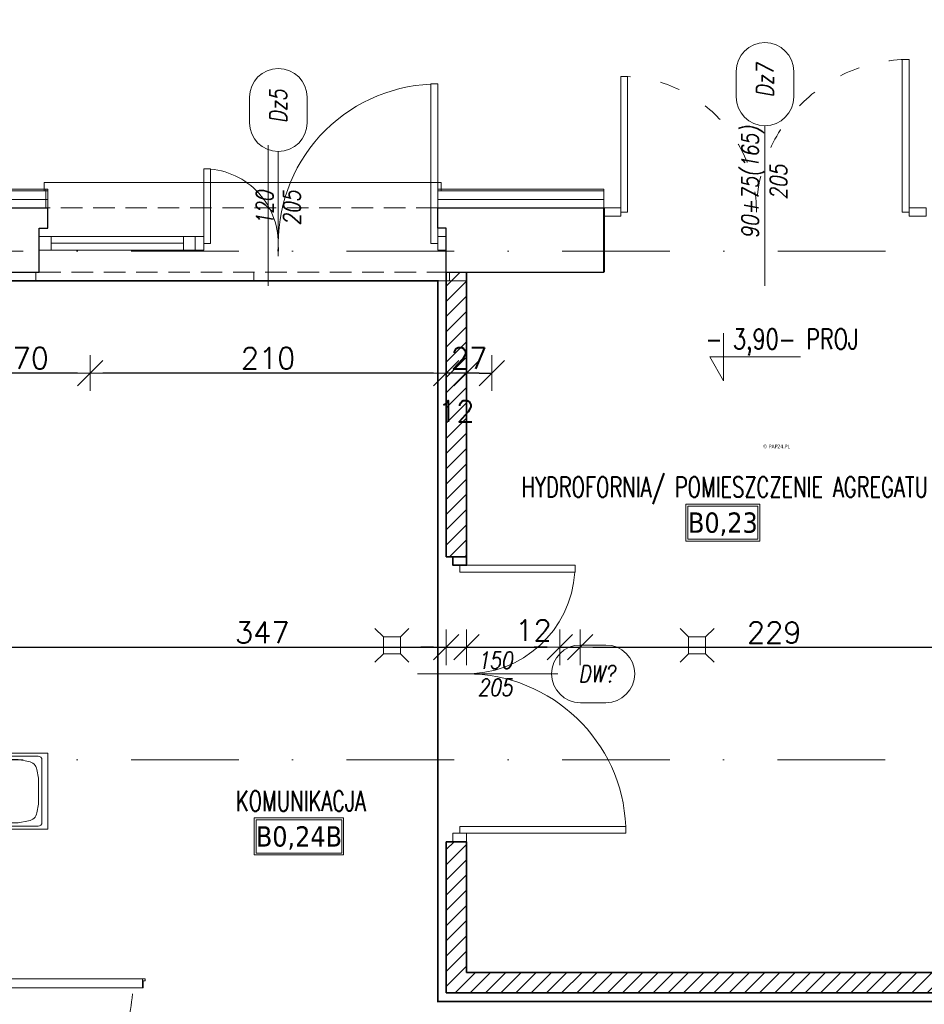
# Model space of a CAD drawing. Header units: millimetres. Extents: x 28291 to 177760, y -399809 to -170937.
# Tile 174 of 256: x 54420 to 54954, y -194783 to -194203. Entities that reach past the tile are written whole.
import ezdxf
from ezdxf.enums import TextEntityAlignment as Align

# ---------------------------------------------------------------- set-up
doc = ezdxf.new("R2010")
doc.units = ezdxf.units.MM
for name, pattern in [('2_3', [1, 0.5, -0.5]), ('ACAD_ISO03W100', [30, 12, -18]), ('CENTER', [0.6, 0.375, -0.075, 0.075, -0.075]), ('DASHDOT', [25.4, 12.7, -6.35, 0, -6.35]), ('HIDDEN', [9.525, 6.35, -3.175]), ('Hidden Line', [391.222223, 282.222223, -109])]:
    doc.linetypes.add(name, pattern=pattern)
doc.layers.get('0').update_dxf_attribs({"lineweight": 0})
for name, color, linetype, lineweight in [('!! 0_ Istn-sciany', 3, 'Continuous', 30), ('!! 0_ Istn-widok', 1, 'Continuous', 15), ('!! 0_ Opis', 8, 'Continuous', 13), ('!! 0_Istn-cienka', 4, 'Continuous', 9), ('!! 0_Istn-drzwi', 1, 'Continuous', 13), ('!! 0_Opis_pom', 9, 'Continuous', 13), ('!! 1  WYDZIELENIE PPOŻ', 252, 'Continuous', 0), ('!! 1_PROJ Sciany', 2, 'Continuous', 40), ('!! 2_drzwi opis', 151, 'Continuous', 9), ('!! wymiary osi', 250, 'Continuous', 9), ('0-osie-liniA', 14, 'DASHDOT', 5)]:
    doc.layers.add(name, color=color, linetype=linetype, lineweight=lineweight)
for name, color, linetype, lineweight, true_color in [('!! 0_Istn-armatura', 9, 'Continuous', 9, 0x808080), ('!! 1_drzwi-linia - zrealizowane', 7, 'Continuous', 5, 0x7a7a7a), ('!! 1_PROJ SCIANY ZREAL - HATCH', 9, 'Continuous', 0, 0x808080), ('!! 1_PROJ ŚCIANY  - zrealizowane', 9, 'Continuous', 35, 0x808080), ('!! 1_tynk zewn nowy wykon.', 7, 'Continuous', 13, 0x949494), ('!! 2_OPIS DRZWI ZREAZL', 7, 'Continuous', 5, 0xb5b5b5), ('!! 2_remont ocieplenie wykon', 7, 'Continuous', 13, 0x949494)]:
    doc.layers.add(name, color=color, linetype=linetype, lineweight=lineweight, true_color=true_color)
doc.layers.add('-A-OPISY', color=2, linetype='Continuous')
doc.layers.add('-A-TABELA', color=7, linetype='Continuous')
doc.styles.add('50', font='ROMANS.shx', dxfattribs={"width": 0.8, "height": 10})
doc.styles.add('ARCHETYP', font='romans.shx', dxfattribs={"height": 15})
doc.styles.add('ARIAL', font='tahoma.ttf')
doc.styles.add('SIMPLEX', font='simplex.shx', dxfattribs={"width": 0.77})
doc.styles.add('TXT', font='simplex.shx')
doc.linetypes.add('ZIGZAG', pattern='A,0.00254,-5.08,[131,ltypeshp.shx,S=5.08,R=0,X=-5.08,Y=0],-10.16,[131,ltypeshp.shx,S=5.08,R=180,X=5.08,Y=0],-5.08', length=20.32254)
doc.dimstyles.new('DIM50', dxfattribs={"dimscale": 5, "dimtxt": 2.5, "dimasz": 1.5, "dimexe": 0, "dimexo": 0, "dimgap": 0.5, "dimtad": 1, "dimdec": 4, "dimrnd": 0.5, "dimdsep": 46, "dimtxsty": 'TXT', "dimblk1": 'TICK1', "dimblk2": 'TICK1', "dimsah": 1, "dimcen": 0, "dimse1": 1, "dimse2": 1, "dimclrd": 1, "dimclre": 7, "dimclrt": 9, "dimadec": 0, "dimazin": 0, "dimtfac": 1, "dimtdec": 4, "dimtmove": 2, "dimatfit": 3, "dimldrblk": 'TICK1', "dimfxl": 1, "dimtolj": 1, "dimarcsym": 0})

# ---------------------------------------------------------------- blocks, each defined once
blk = doc.blocks.new('A$C04090CF1')
for p, q in [((0, 60), (60, 60)), ((0, 0), (0, 60)), ((54.5, 55.5), (5.5, 55.5)), ((60, 60), (60, 0)), ((2.5, 8.5), (2.5, 52.5)), ((13.04, 51.51), (19.82, 52.74)), ((46.96, 51.51), (40.18, 52.74)), ((57.5, 8.5), (57.5, 52.5)), ((5.22, 36.82), (6.58, 44.95)), ((54.78, 36.82), (53.42, 44.95)), ((6.58, 16.05), (5.22, 24.18)), ((53.42, 16.05), (54.78, 24.18)), ((19.82, 8.26), (13.04, 9.49)), ((40.18, 8.26), (46.96, 9.49)), ((60, 0), (0, 0)), ((54.5, 5.5), (5.5, 5.5))]:
    blk.add_line(p, q)
for points in [[(19.82, 52.74), (40.18, 52.74)], [(19.82, 8.26), (40.18, 8.26)]]:
    blk.add_lwpolyline(points)
for centre, radius in [((30, 15.5), 2.5), ((26, 2.48), 1.5), ((34, 2.48), 1.5)]:
    blk.add_circle(centre, radius)
for centre, radius, start, end in [((5.5, 52.5), 3, 90, 180), ((54.5, 52.5), 3, 0, 90), ((14.47, 43.64), 8, 100.30485, 170.53768), ((45.53, 43.64), 8, 9.46232, 79.69515), ((188.36, 30.5), 183.25, 178.0251, 181.9749), ((-128.36, 30.5), 183.25, 358.0251, 1.9749), ((14.47, 17.36), 8, 189.46232, 259.69515), ((45.53, 17.36), 8, 280.30485, 350.53768), ((5.5, 8.5), 3, 180, 270), ((54.5, 8.5), 3, 270, 0)]:
    blk.add_arc(centre, radius, start, end)
blk = doc.blocks.new('A$C1F8E0840')
at = {"linetype": 'Continuous', "xscale": 0.75, "yscale": 0.75, "zscale": 0.75}
blk.add_blockref('A$C04090CF1', (-22.5, 0), dxfattribs=at)
blk = doc.blocks.new('A$C19D82A3D')
for points in [[(-5, 10), (-10, 15)], [(5, 10), (10, 15)], [(-5, 0), (-10, -5)], [(5, 0), (10, -5)]]:
    blk.add_lwpolyline(points)
blk.add_lwpolyline([(-5, 10), (5, 10), (5, 0), (-5, 0)], close=True)
blk = doc.blocks.new('BLOK OSI')
at = {"layer": '0-osie-liniA', "ltscale": 5}
for points in [[(48639.33021, -194402.0883), (55424.2848, -194402.0883)], [(48639.25763, -194702.0883), (55442.2848, -194702.0883)]]:
    blk.add_lwpolyline(points, dxfattribs=at)
blk = doc.blocks.new('TICK1')
at = {"color": 2}
blk.add_line((-1, -1), (1, 1), dxfattribs=at)
at = {"color": 0}
for p, q in [((0, -1.4), (0, 1.4)), ((0, 0), (-1, 0))]:
    blk.add_line(p, q, dxfattribs=at)
blk = doc.blocks.new('*D2226')
at = {"layer": '!! wymiary osi', "color": 1, "lineweight": -2, "transparency": 16777216}
blk.add_line((53201.21, -193749.32), (55021.21, -193749.32), dxfattribs=at)
at = {"layer": 'DEFPOINTS', "color": 0, "transparency": 16777216}
for p in [(55028.71, -193749.32), (53193.71, -193904.59), (55028.71, -194277.59)]:
    blk.add_point(p, dxfattribs=at)
at = {"layer": '!! wymiary osi', "color": 1, "lineweight": -2, "transparency": 16777216, "xscale": 7.5, "yscale": 7.5, "zscale": 7.5, "rotation": 180}
blk.add_blockref('TICK1', (53193.71, -193749.32), dxfattribs=at)
at = {"layer": '!! wymiary osi', "color": 1, "lineweight": -2, "transparency": 16777216, "xscale": 7.5, "yscale": 7.5, "zscale": 7.5}
blk.add_blockref('TICK1', (55028.71, -193749.32), dxfattribs=at)
at = {"layer": '!! wymiary osi', "color": 9, "transparency": 16777216, "insert": (54111.21, -193740.57), "char_height": 12.5, "attachment_point": 5, "style": 'TXT'}
blk.add_mtext('\\A1;1835', dxfattribs=at)
blk = doc.blocks.new('*D2255')
at = {"layer": '!! wymiary osi', "color": 1, "lineweight": -2, "transparency": 16777216}
blk.add_line((54399.21, -193779.13), (54972.21, -193779.13), dxfattribs=at)
at = {"layer": 'DEFPOINTS', "color": 0, "transparency": 16777216}
for p in [(54979.71, -193779.13), (54391.71, -194326.59), (54979.71, -194326.59)]:
    blk.add_point(p, dxfattribs=at)
at = {"layer": '!! wymiary osi', "color": 1, "lineweight": -2, "transparency": 16777216, "xscale": 7.5, "yscale": 7.5, "zscale": 7.5, "rotation": 180}
blk.add_blockref('TICK1', (54391.71, -193779.13), dxfattribs=at)
at = {"layer": '!! wymiary osi', "color": 1, "lineweight": -2, "transparency": 16777216, "xscale": 7.5, "yscale": 7.5, "zscale": 7.5}
blk.add_blockref('TICK1', (54979.71, -193779.13), dxfattribs=at)
at = {"layer": '!! wymiary osi', "color": 9, "transparency": 16777216, "insert": (54685.71, -193770.38), "char_height": 12.5, "attachment_point": 5, "style": 'TXT'}
blk.add_mtext('\\A1;588', dxfattribs=at)
blk = doc.blocks.new('*D2410')
at = {"layer": '!! wymiary osi', "color": 1, "lineweight": -2, "transparency": 16777216}
blk.add_line((54691.21, -194411.04), (54679.21, -194411.04), dxfattribs=at)
at = {"layer": 'DEFPOINTS', "color": 0, "transparency": 16777216}
for p in [(54671.71, -194351.59), (54698.71, -194351.59), (54671.71, -194411.04)]:
    blk.add_point(p, dxfattribs=at)
at = {"layer": '!! wymiary osi', "color": 1, "lineweight": -2, "transparency": 16777216, "xscale": 7.5, "yscale": 7.5, "zscale": 7.5, "rotation": 180}
blk.add_blockref('TICK1', (54671.71, -194411.04), dxfattribs=at)
at = {"layer": '!! wymiary osi', "color": 1, "lineweight": -2, "transparency": 16777216, "xscale": 7.5, "yscale": 7.5, "zscale": 7.5}
blk.add_blockref('TICK1', (54698.71, -194411.04), dxfattribs=at)
at = {"layer": '!! wymiary osi', "color": 9, "transparency": 16777216, "insert": (54685.21, -194402.29), "char_height": 12.5, "attachment_point": 5, "style": 'TXT'}
blk.add_mtext('\\A1;27', dxfattribs=at)
blk = doc.blocks.new('*D2411')
at = {"layer": '!! wymiary osi', "color": 1, "lineweight": -2, "transparency": 16777216}
blk.add_line((54664.21, -194411.04), (54469.21, -194411.04), dxfattribs=at)
at = {"layer": 'DEFPOINTS', "color": 0, "transparency": 16777216}
for p in [(54461.71, -194351.59), (54671.71, -194351.59), (54461.71, -194411.04)]:
    blk.add_point(p, dxfattribs=at)
at = {"layer": '!! wymiary osi', "color": 1, "lineweight": -2, "transparency": 16777216, "xscale": 7.5, "yscale": 7.5, "zscale": 7.5, "rotation": 180}
blk.add_blockref('TICK1', (54461.71, -194411.04), dxfattribs=at)
at = {"layer": '!! wymiary osi', "color": 1, "lineweight": -2, "transparency": 16777216, "xscale": 7.5, "yscale": 7.5, "zscale": 7.5}
blk.add_blockref('TICK1', (54671.71, -194411.04), dxfattribs=at)
at = {"layer": '!! wymiary osi', "color": 9, "transparency": 16777216, "insert": (54566.71, -194402.29), "char_height": 12.5, "attachment_point": 5, "style": 'TXT'}
blk.add_mtext('\\A1;210', dxfattribs=at)
blk = doc.blocks.new('*D2412')
at = {"layer": '!! wymiary osi', "color": 1, "lineweight": -2, "transparency": 16777216}
blk.add_line((54454.21, -194411.04), (54399.21, -194411.04), dxfattribs=at)
at = {"layer": 'DEFPOINTS', "color": 0, "transparency": 16777216}
for p in [(54391.71, -194351.59), (54461.71, -194351.59), (54391.71, -194411.04)]:
    blk.add_point(p, dxfattribs=at)
at = {"layer": '!! wymiary osi', "color": 1, "lineweight": -2, "transparency": 16777216, "xscale": 7.5, "yscale": 7.5, "zscale": 7.5, "rotation": 180}
blk.add_blockref('TICK1', (54391.71, -194411.04), dxfattribs=at)
at = {"layer": '!! wymiary osi', "color": 1, "lineweight": -2, "transparency": 16777216, "xscale": 7.5, "yscale": 7.5, "zscale": 7.5}
blk.add_blockref('TICK1', (54461.71, -194411.04), dxfattribs=at)
at = {"layer": '!! wymiary osi', "color": 9, "transparency": 16777216, "insert": (54426.71, -194402.29), "char_height": 12.5, "attachment_point": 5, "style": 'TXT'}
blk.add_mtext('\\A1;70', dxfattribs=at)
blk = doc.blocks.new('*D2436')
at = {"layer": '!! wymiary osi', "color": 1, "lineweight": -2, "transparency": 16777216}
blk.add_line((54399.21, -194572.73), (54731.21, -194572.73), dxfattribs=at)
at = {"layer": 'DEFPOINTS', "color": 0, "transparency": 16777216}
for p in [(54738.71, -194572.73), (54738.71, -194639.09), (54391.71, -194755.59)]:
    blk.add_point(p, dxfattribs=at)
at = {"layer": '!! wymiary osi', "color": 1, "lineweight": -2, "transparency": 16777216, "xscale": 7.5, "yscale": 7.5, "zscale": 7.5, "rotation": 180}
blk.add_blockref('TICK1', (54391.71, -194572.73), dxfattribs=at)
at = {"layer": '!! wymiary osi', "color": 1, "lineweight": -2, "transparency": 16777216, "xscale": 7.5, "yscale": 7.5, "zscale": 7.5}
blk.add_blockref('TICK1', (54738.71, -194572.73), dxfattribs=at)
at = {"layer": '!! wymiary osi', "color": 9, "transparency": 16777216, "insert": (54563.25, -194563.98), "char_height": 12.5, "attachment_point": 5, "style": 'TXT'}
blk.add_mtext('\\A1;347', dxfattribs=at)
blk = doc.blocks.new('drzwi dwuskrzydłowe')
for points in [[(68648.18, -214206.57), (68648.18, -214296.57), (68652.18, -214296.57), (68652.18, -214206.57)], [(68486.18, -214216.57), (68486.18, -214296.57), (68482.18, -214296.57), (68482.18, -214216.57)], [(68482.18, -214294.07), (68472.18, -214294.07), (68472.18, -214299.07), (68482.18, -214299.07)], [(68652.18, -214294.07), (68662.18, -214294.07), (68662.18, -214299.07), (68652.18, -214299.07)]]:
    blk.add_lwpolyline(points, close=True)
at = {"linetype": 'ACAD_ISO03W100', "lineweight": 0}
for centre, radius, start, end in [((68652.18, -214296.57), 90, 90, 180), ((68482.18, -214296.57), 80, 0, 90)]:
    blk.add_arc(centre, radius, start, end, dxfattribs=at)
blk = doc.blocks.new('1_ok-opis')
blk.add_line((0, 111.61), (0, 50))
for points in [[(-17, 128.61), (-17, 143.61)], [(17, 128.61), (17, 143.61)]]:
    blk.add_lwpolyline(points)
for centre, start, end in [((0, 143.61), 0, 180), ((0, 128.61), 180, 0)]:
    blk.add_arc(centre, 17, start, end)
at = {"style": 'ARCHETYP'}
for tag, height, rotation, p in [('NR', 12, 90, (0, 136.9)), ('NR', 12, 270, (0, 136.9)), ('SZEROKOŚĆ', 10, 270, (8, 78.29)), ('SZEROKOŚĆ', 10, 90, (-8, 78.29)), ('WYSOKOŚĆ', 10, 270, (-8, 78.29)), ('WYSOKOŚĆ', 10, 90, (8, 78.29))]:
    blk.add_attdef(tag, text='', height=height, rotation=rotation, dxfattribs=at).set_placement(p, align=Align.MIDDLE)
blk = doc.blocks.new('*D3655')
at = {"layer": '!! wymiary osi', "color": 1, "lineweight": -2, "transparency": 16777216}
for p, q in [((54731.21, -194572.73), (54723.71, -194572.73)), ((54738.71, -194572.73), (54750.71, -194572.73)), ((54758.21, -194572.73), (54765.71, -194572.73))]:
    blk.add_line(p, q, dxfattribs=at)
at = {"layer": 'DEFPOINTS', "color": 0, "transparency": 16777216}
for p in [(54750.71, -194572.73), (54738.71, -194639.09), (54750.71, -194639.09)]:
    blk.add_point(p, dxfattribs=at)
at = {"layer": '!! wymiary osi', "color": 1, "lineweight": -2, "transparency": 16777216, "xscale": 7.5, "yscale": 7.5, "zscale": 7.5}
blk.add_blockref('TICK1', (54738.71, -194572.73), dxfattribs=at)
at = {"layer": '!! wymiary osi', "color": 1, "lineweight": -2, "transparency": 16777216, "xscale": 7.5, "yscale": 7.5, "zscale": 7.5, "rotation": 180}
blk.add_blockref('TICK1', (54750.71, -194572.73), dxfattribs=at)
at = {"layer": '!! wymiary osi', "color": 9, "transparency": 16777216, "insert": (54723.21, -194562.73), "char_height": 12.5, "attachment_point": 5, "style": 'TXT'}
blk.add_mtext('\\A1;12', dxfattribs=at)
blk = doc.blocks.new('*D3656')
at = {"layer": '!! wymiary osi', "color": 1, "lineweight": -2, "transparency": 16777216}
blk.add_line((54758.21, -194572.73), (54972.21, -194572.73), dxfattribs=at)
at = {"layer": 'DEFPOINTS', "color": 0, "transparency": 16777216}
for p in [(54979.71, -194572.73), (54750.71, -194639.09), (54979.71, -194639.09)]:
    blk.add_point(p, dxfattribs=at)
at = {"layer": '!! wymiary osi', "color": 1, "lineweight": -2, "transparency": 16777216, "xscale": 7.5, "yscale": 7.5, "zscale": 7.5, "rotation": 180}
blk.add_blockref('TICK1', (54750.71, -194572.73), dxfattribs=at)
at = {"layer": '!! wymiary osi', "color": 1, "lineweight": -2, "transparency": 16777216, "xscale": 7.5, "yscale": 7.5, "zscale": 7.5}
blk.add_blockref('TICK1', (54979.71, -194572.73), dxfattribs=at)
at = {"layer": '!! wymiary osi', "color": 9, "transparency": 16777216, "insert": (54865.21, -194563.98), "char_height": 12.5, "attachment_point": 5, "style": 'TXT'}
blk.add_mtext('\\A1;229', dxfattribs=at)
blk = doc.blocks.new('zaw-dr-90-p')
at = {"color": 2, "linetype": 'CENTER', "ltscale": 0.2}
for p, q in [((12, 0), (-12, 0)), ((0, 12), (0, -12)), ((24.5, 24), (31, 24)), ((24.5, 19), (31, 19))]:
    blk.add_line(p, q, dxfattribs=at)
at = {"ltscale": 0.2}
for p, q in [((10, 12), (6.5, 12)), ((10, 0), (10, 6.5))]:
    blk.add_line(p, q, dxfattribs=at)
blk.add_lwpolyline([(0, 6.5), (23.5, 6.5, 0.414214), (28, 11), (28, 31), (24.5, 31), (24.5, 11, -0.414214), (23.5, 10), (0, 10, 4.561698), (7.6, 6.5), (4.9, 4.2)], format="xyb", dxfattribs=at)
blk.add_lwpolyline([(-0.2, -0.2), (-2.5, -0.2), (-2.5, 0.2), (-0.2, 0.2), (-0.2, 2.5), (0.2, 2.5), (0.2, 0.2), (2.8, 0.2), (2.8, -0.2), (0.2, -0.2), (0.2, -2.8), (-0.2, -2.8)], close=True)
blk.add_lwpolyline([(10, 10), (10, 39), (6.5, 39), (6.5, 10)], dxfattribs=at)
blk.add_circle((0, 0), 6.5, dxfattribs=at)
blk = doc.blocks.new('drzwi 90- sc 12')
for p, q in [((-13620.32, 20410.16), (-13620.32, 20313.77)), ((-13614.92, 20409.86), (-13620.32, 20409.86)), ((-13616.12, 20410.26), (-13620.22, 20410.26)), ((-13616.12, 20410.26), (-13620, 20410.26)), ((-13618.17, 20410.26), (-13616.22, 20410.26)), ((-13618.17, 20410.26), (-13616.22, 20410.26)), ((-13616.12, 20410.26), (-13616.12, 20411.46)), ((-13616.12, 20411.46), (-13615.02, 20411.46)), ((-13614.92, 20411.36), (-13614.92, 20313.77)), ((-13620.32, 20313.47), (-13620.32, 20317.97)), ((-13614.92, 20312.27), (-13614.92, 20317.97)), ((-13614.92, 20313.77), (-13620.32, 20313.77)), ((-13618.22, 20313.37), (-13620.22, 20313.37)), ((-13618.22, 20313.67), (-13618.22, 20313.37)), ((-13618.22, 20313.67), (-13616.42, 20313.67)), ((-13617.77, 20311.12), (-13617.77, 20305.72)), ((-13617.77, 20311.12), (-13617.77, 20305.72)), ((-13616.17, 20309.92), (-13616.17, 20311.02)), ((-13615.92, 20313.17), (-13615.92, 20312.17)), ((-13615.92, 20312.17), (-13615.02, 20312.17)), ((-13715.57, 20308.32), (-13715.57, 20308.56)), ((-13715.57, 20307.69), (-13715.57, 20308.56)), ((-13715.57, 20307.82), (-13715.57, 20308.56)), ((-13715.57, 20307.72), (-13715.37, 20307.72)), ((-13616.17, 20309.92), (-13617.37, 20309.92)), ((-13715.77, 20301.96), (-13716.27, 20301.96)), ((-13616.77, 20301.96), (-13616.27, 20301.96))]:
    blk.add_line(p, q)
for points in [[(-13665.27, 20284.96), (-13665.27, 20325.83)], [(-13615.57, 20309.64), (-13615.32, 20309.64), (-13615.32, 20309.82), (-13616.32, 20309.82), (-13616.32, 20309.64), (-13615.92, 20309.64)]]:
    blk.add_lwpolyline(points)
at = {"lineweight": 30}
for points in [[(-13716.27, 20308.92), (-13721.27, 20308.92)], [(-13716.27, 20308.92), (-13716.27, 20296.92)], [(-13614.27, 20308.92), (-13609.27, 20308.92)], [(-13614.27, 20308.92), (-13614.27, 20296.92)]]:
    blk.add_lwpolyline(points, dxfattribs=at)
at = {"ltscale": 0.2}
for points in [[(-13715.57, 20307.51), (-13715.57, 20309.48, 0.414214), (-13715.91, 20309.82), (-13719.43, 20309.82, 0.414214), (-13719.77, 20309.48), (-13719.77, 20308.92), (-13719.59, 20308.92), (-13719.59, 20309.48, -0.414214), (-13719.43, 20309.64), (-13716.97, 20309.64)], [(-13716.97, 20309.64), (-13715.91, 20309.64, -0.414214), (-13715.75, 20309.48), (-13715.75, 20307.51)], [(-13715.75, 20307.76), (-13715.75, 20305.58, 0.414214), (-13715.41, 20305.24), (-13714.96, 20305.24, -0.414214), (-13714.8, 20305.08), (-13714.8, 20304.48, 0.414214), (-13714.46, 20304.14), (-13713.28, 20304.14, 0.414214), (-13712.94, 20304.48), (-13712.94, 20305.15, -1), (-13712.75, 20305.15), (-13712.75, 20301.96, -0.414214), (-13712.91, 20301.8), (-13715.43, 20301.8, -0.414214), (-13715.59, 20301.96), (-13715.59, 20302.52), (-13715.77, 20302.52), (-13715.77, 20301.96, 0.414214), (-13715.43, 20301.62), (-13712.91, 20301.62, 0.414214), (-13712.57, 20301.96), (-13712.57, 20305.15, 1), (-13713.12, 20305.15), (-13713.12, 20304.48, -0.414214), (-13713.28, 20304.32), (-13714.46, 20304.32, -0.414214), (-13714.62, 20304.48), (-13714.62, 20305.08, 0.414214), (-13714.96, 20305.42), (-13715.41, 20305.42, -0.414214), (-13715.57, 20305.58), (-13715.57, 20307.64)], [(-13615.92, 20309.64), (-13616.63, 20309.64, 0.414214), (-13616.79, 20309.48), (-13616.79, 20305.58, -0.414214), (-13617.13, 20305.24), (-13617.58, 20305.24, 0.414214), (-13617.74, 20305.08), (-13617.74, 20304.48, -0.414214), (-13618.08, 20304.14), (-13619.26, 20304.14, -0.414214), (-13619.6, 20304.48), (-13619.6, 20305.15, 1), (-13619.79, 20305.15), (-13619.79, 20301.96, 0.414214), (-13619.63, 20301.8), (-13617.11, 20301.8, 0.414214), (-13616.95, 20301.96), (-13616.95, 20302.52), (-13616.77, 20302.52), (-13616.77, 20301.96, -0.414214), (-13617.11, 20301.62), (-13619.63, 20301.62, -0.414214), (-13619.97, 20301.96), (-13619.97, 20305.15, -1), (-13619.42, 20305.15), (-13619.42, 20304.48, 0.414214), (-13619.26, 20304.32), (-13618.08, 20304.32, 0.414214), (-13617.92, 20304.48), (-13617.92, 20305.08, -0.414214), (-13617.58, 20305.42), (-13617.13, 20305.42, 0.414214), (-13616.97, 20305.58), (-13616.97, 20309.48, -0.414214), (-13616.63, 20309.82), (-13613.11, 20309.82, -0.414214), (-13612.77, 20309.48), (-13612.77, 20308.92), (-13612.95, 20308.92), (-13612.95, 20309.48, 0.414214), (-13613.11, 20309.64), (-13615.57, 20309.64)]]:
    blk.add_lwpolyline(points, format="xyb", dxfattribs=at)
blk.add_lwpolyline([(-13616.79, 20308.82), (-13616.97, 20308.82), (-13616.97, 20307.42), (-13616.79, 20307.42)], close=True)
for centre, radius, start, end in [((-13620.22, 20410.16), 0.1, 90, 180), ((-13615.02, 20411.36), 0.1, 0, 90), ((-13620.22, 20313.47), 0.1, 180, 270), ((-13616.42, 20313.17), 0.5, 0, 90), ((-13616.27, 20311.02), 0.1, 0, 90), ((-13615.02, 20312.27), 0.1, 270, 0)]:
    blk.add_arc(centre, radius, start, end)
at = {"linetype": 'Hidden Line', "lineweight": 9, "ltscale": 0.05}
blk.add_arc((-13615.5, 20305.14), 99.12, 94.80054, 177.69442, dxfattribs=at)
at = {"xscale": 0.09999999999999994, "yscale": 0.09999999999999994, "zscale": 0.09999999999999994, "rotation": 180.0000000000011}
blk.add_blockref('zaw-dr-90-p', (-13614.92, 20310.92), dxfattribs=at)
blk = doc.blocks.new('WYJSCIE EWAKUACYJNE-160412')
at = {"layer": '-A-OPISY', "insert": (933.5, -586.2), "char_height": 3.5, "width": 68.9382, "attachment_point": 1, "style": 'ARIAL'}
blk.add_mtext('{\\c16646143;© PAP24.PL}', dxfattribs=at)
blk = doc.blocks.new('*D4346')
at = {"layer": '!! wymiary osi', "color": 1, "lineweight": -2, "transparency": 16777216}
for p, q in [((54664.21, -194411.04), (54656.71, -194411.04)), ((54683.71, -194411.04), (54671.71, -194411.04)), ((54691.21, -194411.04), (54698.71, -194411.04))]:
    blk.add_line(p, q, dxfattribs=at)
at = {"layer": 'DEFPOINTS', "color": 0, "transparency": 16777216}
for p in [(54671.71, -194351.59), (54683.71, -194351.59), (54671.71, -194411.04)]:
    blk.add_point(p, dxfattribs=at)
at = {"layer": '!! wymiary osi', "color": 1, "lineweight": -2, "transparency": 16777216, "xscale": 7.5, "yscale": 7.5, "zscale": 7.5}
blk.add_blockref('TICK1', (54671.71, -194411.04), dxfattribs=at)
at = {"layer": '!! wymiary osi', "color": 1, "lineweight": -2, "transparency": 16777216, "xscale": 7.5, "yscale": 7.5, "zscale": 7.5, "rotation": 180}
blk.add_blockref('TICK1', (54683.71, -194411.04), dxfattribs=at)
at = {"layer": '!! wymiary osi', "color": 9, "transparency": 16777216, "insert": (54677.71, -194433.54), "char_height": 12.5, "attachment_point": 5, "style": 'TXT'}
blk.add_mtext('\\A1;12', dxfattribs=at)
blk = doc.blocks.new('*D4347')
at = {"layer": '!! wymiary osi', "color": 1, "lineweight": -2, "transparency": 16777216}
for p, q in [((54664.21, -194572.73), (54656.71, -194572.73)), ((54671.71, -194572.73), (54683.71, -194572.73)), ((54691.21, -194572.73), (54698.71, -194572.73))]:
    blk.add_line(p, q, dxfattribs=at)
at = {"layer": 'DEFPOINTS', "color": 0, "transparency": 16777216}
for p in [(54683.71, -194572.73), (54671.71, -194687.39), (54683.71, -194687.39)]:
    blk.add_point(p, dxfattribs=at)
at = {"layer": '!! wymiary osi', "color": 1, "lineweight": -2, "transparency": 16777216, "xscale": 7.5, "yscale": 7.5, "zscale": 7.5}
blk.add_blockref('TICK1', (54671.71, -194572.73), dxfattribs=at)
at = {"layer": '!! wymiary osi', "color": 1, "lineweight": -2, "transparency": 16777216, "xscale": 7.5, "yscale": 7.5, "zscale": 7.5, "rotation": 180}
blk.add_blockref('TICK1', (54683.71, -194572.73), dxfattribs=at)
at = {"layer": '!! wymiary osi', "color": 9, "transparency": 16777216, "insert": (54723.21, -194562.73), "char_height": 12.5, "attachment_point": 5, "style": 'TXT'}
blk.add_mtext('\\A1;12', dxfattribs=at)
blk = doc.blocks.new('*D4348')
at = {"layer": '!! wymiary osi', "color": 1, "lineweight": -2, "transparency": 16777216}
for p, q in [((54664.21, -194411.04), (54656.71, -194411.04)), ((54683.71, -194411.04), (54671.71, -194411.04)), ((54691.21, -194411.04), (54698.71, -194411.04))]:
    blk.add_line(p, q, dxfattribs=at)
at = {"layer": 'DEFPOINTS', "color": 0, "transparency": 16777216}
for p in [(54671.71, -194351.59), (54683.71, -194351.59), (54671.71, -194411.04)]:
    blk.add_point(p, dxfattribs=at)
at = {"layer": '!! wymiary osi', "color": 1, "lineweight": -2, "transparency": 16777216, "xscale": 7.5, "yscale": 7.5, "zscale": 7.5}
blk.add_blockref('TICK1', (54671.71, -194411.04), dxfattribs=at)
at = {"layer": '!! wymiary osi', "color": 1, "lineweight": -2, "transparency": 16777216, "xscale": 7.5, "yscale": 7.5, "zscale": 7.5, "rotation": 180}
blk.add_blockref('TICK1', (54683.71, -194411.04), dxfattribs=at)
at = {"layer": '!! wymiary osi', "color": 9, "transparency": 16777216, "insert": (54677.71, -194433.54), "char_height": 12.5, "attachment_point": 5, "style": 'TXT'}
blk.add_mtext('\\A1;12', dxfattribs=at)
blk = doc.blocks.new('*D4349')
at = {"layer": '!! wymiary osi', "color": 1, "lineweight": -2, "transparency": 16777216}
for p, q in [((54664.21, -194572.73), (54656.71, -194572.73)), ((54671.71, -194572.73), (54683.71, -194572.73)), ((54691.21, -194572.73), (54698.71, -194572.73))]:
    blk.add_line(p, q, dxfattribs=at)
at = {"layer": 'DEFPOINTS', "color": 0, "transparency": 16777216}
for p in [(54683.71, -194572.73), (54671.71, -194687.39), (54683.71, -194687.39)]:
    blk.add_point(p, dxfattribs=at)
at = {"layer": '!! wymiary osi', "color": 1, "lineweight": -2, "transparency": 16777216, "xscale": 7.5, "yscale": 7.5, "zscale": 7.5}
blk.add_blockref('TICK1', (54671.71, -194572.73), dxfattribs=at)
at = {"layer": '!! wymiary osi', "color": 1, "lineweight": -2, "transparency": 16777216, "xscale": 7.5, "yscale": 7.5, "zscale": 7.5, "rotation": 180}
blk.add_blockref('TICK1', (54683.71, -194572.73), dxfattribs=at)
at = {"layer": '!! wymiary osi', "color": 9, "transparency": 16777216, "insert": (54723.21, -194562.73), "char_height": 12.5, "attachment_point": 5, "style": 'TXT'}
blk.add_mtext('\\A1;12', dxfattribs=at)

msp = doc.modelspace()

# ---------------------------------------------------------------- hatches: boundary and pattern name
at = {"layer": '!! 1_PROJ SCIANY ZREAL - HATCH'}
h = msp.add_hatch(dxfattribs=at)
h.set_pattern_fill('ANSI31', color=256, scale=2)
h.paths.add_polyline_path([(54683.71142, -194687.39242), (54671.71142, -194687.39242), (54671.71142, -194776.5883), (54979.71142, -194776.5883), (54979.71142, -194764.5883), (54683.71142, -194764.5883)])
h.paths.add_polyline_path([(54671.71142, -194519.39242), (54683.71142, -194519.39242), (54683.71142, -194351.5883), (54671.71142, -194351.5883)])

# ---------------------------------------------------------------- linework, layer by layer
at = {"layer": '!! 0_ Istn-sciany'}
for points in [[(54366.71142, -194313.5883), (54436.71142, -194313.5883)], [(54436.71142, -194325.5883), (54436.71142, -194313.5883)], [(54436.71142, -194325.5883), (54436.71142, -194313.5883)], [(54436.71142, -194325.5883), (54436.71142, -194313.5883)], [(54666.71142, -194313.5883), (54764.71143, -194313.5883)], [(54666.71142, -194325.5883), (54666.71142, -194313.5883)], [(54666.71142, -194325.5883), (54666.71142, -194313.5883)], [(54666.71142, -194325.5883), (54666.71142, -194313.5883)], [(54431.71142, -194351.5883), (54431.71142, -194325.5883)], [(54431.71142, -194325.5883), (54436.71142, -194325.5883)], [(54431.71142, -194351.5883), (54431.71142, -194325.5883)], [(54431.71142, -194325.5883), (54436.71142, -194325.5883)], [(54431.71142, -194351.5883), (54431.71142, -194325.5883)], [(54431.71142, -194325.5883), (54436.71142, -194325.5883)], [(54671.71142, -194325.5883), (54666.71142, -194325.5883)], [(54671.71142, -194325.5883), (54666.71142, -194325.5883)], [(54671.71142, -194325.5883), (54666.71142, -194325.5883)], [(54671.71142, -194351.5883), (54671.71142, -194325.5883)], [(54671.71142, -194351.5883), (54671.71142, -194325.5883)], [(54671.71142, -194351.5883), (54671.71142, -194325.5883)], [(54391.71142, -194351.5883), (54431.71142, -194351.5883)], [(54671.71142, -194351.5883), (54764.71142, -194351.5883)], [(54671.71142, -194351.5883), (54764.71142, -194351.5883)]]:
    msp.add_lwpolyline(points, dxfattribs=at)
at = {"layer": '!! 0_ Istn-widok'}
for points in [[(54668.71142, -194298.5883), (54434.71142, -194298.5883)], [(54434.71142, -194303.5883), (54434.71142, -194298.5883)], [(54668.71142, -194298.5883), (54434.71142, -194298.5883)], [(54434.71142, -194303.5883), (54434.71142, -194298.5883)], [(54668.71142, -194298.5883), (54434.71142, -194298.5883)], [(54434.71142, -194303.5883), (54434.71142, -194298.5883)], [(54668.71142, -194303.5883), (54668.71142, -194298.5883)], [(54668.71142, -194303.5883), (54668.71142, -194298.5883)], [(54668.71142, -194303.5883), (54668.71142, -194298.5883)], [(54429.71142, -194351.5883), (54429.71142, -194356.5883)], [(54429.71142, -194351.5883), (54429.71142, -194356.5883)], [(54429.71142, -194351.5883), (54429.71142, -194356.5883)], [(54558.32864, -194351.5883), (54558.32864, -194356.5883)], [(54558.32864, -194351.5883), (54558.32864, -194356.5883)], [(54673.71142, -194351.5883), (54673.71142, -194356.5883)], [(54683.71142, -194351.5883), (54683.71142, -194356.5883)], [(54683.71142, -194351.5883), (54683.71142, -194356.5883)], [(54429.71142, -194356.5883), (54673.71142, -194356.5883)], [(54429.71142, -194356.5883), (54683.71142, -194356.5883)]]:
    msp.add_lwpolyline(points, dxfattribs=at)
at = {"layer": '!! 0_ Opis'}
for points in [[(54835.30835, -194387.52181), (54835.30835, -194415.52358)], [(54835.30835, -194387.52181), (54835.30835, -194415.52358)], [(54835.30835, -194387.52181), (54835.30835, -194415.52358)], [(54835.30835, -194415.52358), (54827.22494, -194401.52269)], [(54827.22494, -194401.52269), (54880.65914, -194401.52269)], [(54835.30835, -194415.52358), (54827.22494, -194401.52269)], [(54827.22494, -194401.52269), (54880.65914, -194401.52269)], [(54835.30835, -194415.52358), (54827.22494, -194401.52269)], [(54827.22494, -194401.52269), (54880.65914, -194401.52269)]]:
    msp.add_lwpolyline(points, dxfattribs=at)
at = {"layer": '!! 0_Istn-cienka', "linetype": 'HIDDEN', "ltscale": 2}
for points in [[(54666.71142, -194313.5883), (54436.71142, -194313.5883)], [(54666.71142, -194313.5883), (54436.71142, -194313.5883)], [(54666.71142, -194313.5883), (54436.71142, -194313.5883)], [(54431.71142, -194351.5883), (54671.71142, -194351.5883)], [(54431.71142, -194351.5883), (54681.71142, -194351.5883)], [(54431.71142, -194351.5883), (54681.71142, -194351.5883)]]:
    msp.add_lwpolyline(points, dxfattribs=at)
at = {"layer": '!! 0_Istn-drzwi'}
for points in [[(54566.71142, -194276.63254), (54566.71142, -194359.5883)], [(54859.71142, -194276.63254), (54859.71142, -194359.5883)], [(54737.66718, -194588.39242), (54654.71142, -194588.39242)], [(54737.66718, -194588.39242), (54654.71142, -194588.39242)]]:
    msp.add_lwpolyline(points, dxfattribs=at)
at = {"layer": '!! 0_Opis_pom', "ltscale": 0.7}
for points in [[(54813.14221, -194510.09199), (54856.66221, -194510.09199), (54856.66221, -194488.33199), (54813.14221, -194488.33199)], [(54814.23021, -194509.00399), (54855.57421, -194509.00399), (54855.57421, -194489.41999), (54814.23021, -194489.41999)], [(54558.54051, -194695.14784), (54611.2199, -194695.14784), (54611.2199, -194673.38784), (54558.54051, -194673.38784)], [(54559.62851, -194694.05984), (54610.1319, -194694.05984), (54610.1319, -194674.47584), (54559.62851, -194674.47584)]]:
    msp.add_lwpolyline(points, close=True, dxfattribs=at)
at = {"layer": '!! 1  WYDZIELENIE PPOŻ', "color": 20, "linetype": '2_3', "ltscale": 10, "true_color": 0xf65c09, "const_width": 1}
msp.add_lwpolyline([(54974.71142, -194926.5883), (54974.71142, -194781.5883), (54666.71142, -194781.5883), (54666.71142, -194356.5883), (54396.71142, -194356.5883), (54396.71142, -194921.5883), (54733.71142, -194921.5883), (54733.71142, -194956.5883)], dxfattribs=at)
at = {"layer": '!! 1_drzwi-linia - zrealizowane'}
for p, q in [((54777.71142, -194678.39242), (54679.71142, -194678.39242)), ((54679.71142, -194678.39242), (54679.71142, -194682.39242)), ((54777.71142, -194682.39242), (54777.71142, -194678.39242)), ((54679.71142, -194682.39242), (54777.71142, -194682.39242))]:
    msp.add_line(p, q, dxfattribs=at)
for points in [[(54662.71142, -194240.40814), (54662.71142, -194334.5883), (54666.71142, -194334.5883), (54666.71142, -194240.40814)], [(54662.71142, -194240.40814), (54662.71142, -194334.5883), (54666.71142, -194334.5883), (54666.71142, -194240.40814)], [(54532.71142, -194290.5883), (54532.71142, -194334.5883), (54528.71142, -194334.5883), (54528.71142, -194290.5883)], [(54532.71142, -194290.5883), (54532.71142, -194334.5883), (54528.71142, -194334.5883), (54528.71142, -194290.5883)], [(54528.71142, -194330.5883), (54523.71142, -194330.5883), (54523.71142, -194338.5883), (54528.71142, -194338.5883)], [(54528.71142, -194330.5883), (54523.71142, -194330.5883), (54523.71142, -194338.5883), (54528.71142, -194338.5883)], [(54666.71142, -194330.5883), (54671.71142, -194330.5883), (54671.71142, -194338.5883), (54666.71142, -194338.5883)], [(54666.71142, -194330.5883), (54671.71142, -194330.5883), (54671.71142, -194338.5883), (54666.71142, -194338.5883)], [(54747.71143, -194528.39242), (54679.71142, -194528.39242), (54679.71142, -194524.39242), (54747.71143, -194524.39242)], [(54747.71143, -194528.39242), (54679.71142, -194528.39242), (54679.71142, -194524.39242), (54747.71143, -194524.39242)], [(54777.71142, -194678.39242), (54679.71142, -194678.39242), (54679.71142, -194682.39242), (54777.71142, -194682.39242)], [(54683.71142, -194682.39242), (54683.71142, -194687.39242), (54675.71142, -194687.39242), (54675.71142, -194682.39242)], [(54683.71142, -194682.39242), (54683.71142, -194687.39242), (54675.71142, -194687.39242), (54675.71142, -194682.39242)]]:
    msp.add_lwpolyline(points, close=True, dxfattribs=at)
for points in [[(54523.71142, -194330.5883), (54431.71142, -194330.5883)], [(54431.71142, -194330.5883), (54431.71142, -194338.5883)], [(54523.71142, -194330.5883), (54431.71142, -194330.5883)], [(54431.71142, -194330.5883), (54431.71142, -194338.5883)], [(54438.71142, -194330.5883), (54438.71142, -194338.5883)], [(54438.71142, -194330.5883), (54438.71142, -194338.5883)], [(54516.71142, -194330.5883), (54516.71142, -194338.5883)], [(54516.71142, -194330.5883), (54516.71142, -194338.5883)], [(54523.71142, -194330.5883), (54523.71142, -194338.5883)], [(54523.71142, -194330.5883), (54523.71142, -194338.5883)], [(54523.71142, -194338.5883), (54431.71142, -194338.5883)], [(54523.71142, -194338.5883), (54431.71142, -194338.5883)], [(54438.71142, -194334.46181), (54516.71142, -194334.46181)], [(54438.71142, -194334.46181), (54516.71142, -194334.46181)]]:
    msp.add_lwpolyline(points, dxfattribs=at)
for centre, radius, start, end in [((54666.71142, -194334.5883), 94, 92.43885466, 182.74393181), ((54666.71142, -194334.5883), 94, 92.43885466, 182.74393181), ((54528.71142, -194334.5883), 44, 354.12994067, 84.78409145), ((54528.71142, -194334.5883), 44, 354.12994067, 84.78409145), ((54683.71142, -194524.39242), 64, 268.40826338, 356.41667837), ((54683.71142, -194524.39242), 64, 268.40826338, 356.41667837), ((54683.71142, -194682.39242), 94, 2.43885466, 89.99999638), ((54683.71142, -194682.39242), 94, 2.43885466, 89.99999638)]:
    msp.add_arc(centre, radius, start, end, dxfattribs=at)
at = {"layer": '!! 1_PROJ Sciany'}
msp.add_lwpolyline([(54764.71142, -194313.5883), (54764.71142, -194351.5883)], dxfattribs=at)
at = {"layer": '!! 1_PROJ ŚCIANY  - zrealizowane'}
for points in [[(54671.71142, -194519.39242), (54671.71142, -194351.5883)], [(54683.71142, -194519.39242), (54683.71142, -194351.5883)], [(54683.71142, -194519.39242), (54671.71142, -194519.39242)], [(54683.71142, -194519.39242), (54671.71142, -194519.39242)], [(54683.71142, -194687.39242), (54671.71142, -194687.39242)], [(54671.71142, -194776.5883), (54671.71142, -194687.39242)], [(54683.71142, -194687.39242), (54671.71142, -194687.39242)], [(54683.71142, -194764.5883), (54683.71142, -194687.39242)], [(54979.71142, -194764.5883), (54683.71142, -194764.5883)], [(54979.71142, -194776.5883), (54671.71142, -194776.5883)]]:
    msp.add_lwpolyline(points, dxfattribs=at)
msp.add_lwpolyline([(54683.71142, -194519.39242), (54675.71142, -194519.39242), (54675.71142, -194524.39242), (54683.71142, -194524.39242)], close=True, dxfattribs=at)
msp.add_lwpolyline([(54683.71142, -194519.39242), (54675.71142, -194519.39242), (54675.71142, -194524.39242), (54683.71142, -194524.39242)], close=True, dxfattribs=at)
at = {"layer": '!! 1_tynk zewn nowy wykon.'}
for points in [[(54436.71142, -194302.5883), (54366.71142, -194302.5883)], [(54436.71142, -194303.5883), (54366.71142, -194303.5883)], [(54435.71142, -194313.5883), (54435.71142, -194302.5883)], [(54435.71142, -194313.5883), (54435.71142, -194302.5883)], [(54435.71142, -194313.5883), (54435.71142, -194302.5883)], [(54436.71142, -194313.5883), (54436.71142, -194302.5883)], [(54436.71142, -194313.5883), (54436.71142, -194302.5883)], [(54436.71142, -194313.5883), (54436.71142, -194302.5883)], [(54764.71143, -194302.5883), (54666.71142, -194302.5883)], [(54666.71142, -194313.5883), (54666.71142, -194302.5883)], [(54666.71142, -194313.5883), (54666.71142, -194302.5883)], [(54764.71143, -194303.5883), (54666.71142, -194303.5883)], [(54764.71143, -194313.5883), (54764.71143, -194302.5883)]]:
    msp.add_lwpolyline(points, dxfattribs=at)
at = {"layer": '!! 2_remont ocieplenie wykon', "linetype": 'ZIGZAG', "ltscale": 0.75}
for points in [[(54436.71142, -194308.5883), (54366.71142, -194308.5883)], [(54764.71143, -194308.5883), (54666.71142, -194308.5883)]]:
    msp.add_lwpolyline(points, dxfattribs=at)

# ---------------------------------------------------------------- block references
at = {"layer": '!! 0_ Istn-sciany'}
msp.add_blockref('BLOK OSI', (0, 63), dxfattribs=at)
at = {"layer": '!! 0_Istn-armatura', "xscale": -1, "rotation": 270}
for name, p in [('A$C19D82A3D', (54634.71142, -194571.5883)), ('A$C19D82A3D', (54814.71142, -194571.5883)), ('A$C19D82A3D', (54814.71142, -194571.5883)), ('A$C19D82A3D', (54814.71142, -194571.5883)), ('A$C1F8E0840', (54391.71142, -194657.5883))]:
    msp.add_blockref(name, p, dxfattribs=at)
at = {"layer": '!! 1_drzwi-linia - zrealizowane'}
msp.add_blockref('drzwi dwuskrzydłowe', (-13707.47074, 19980.4853), dxfattribs=at)
at = {"layer": '!! 1_drzwi-linia - zrealizowane', "xscale": -1, "rotation": 270}
msp.add_blockref('drzwi 90- sc 12', (34082.78708, -181153.3186), dxfattribs=at)
at = {"layer": '!! 2_drzwi opis'}
ref = msp.add_blockref('1_ok-opis', (54572.71142, -194392.00938), dxfattribs=dict(at, xscale=-1, rotation=359.9999963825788))
ref.add_attrib('WYSOKOŚĆ', '120', dxfattribs={"layer": '0', "height": 10, "rotation": 89.99999638, "style": '50', "oblique": 10, "width": 0.8}).set_placement((54564.71143, -194313.71853), align=Align.MIDDLE)
ref.add_attrib('SZEROKOŚĆ', '205', dxfattribs={"layer": '0', "height": 10, "rotation": 89.99999638, "style": '50', "oblique": 10, "width": 0.8}).set_placement((54580.71143, -194313.71853), align=Align.MIDDLE)
ref.add_attrib('NR', 'Dz5', dxfattribs={"layer": '0', "height": 10, "rotation": 89.99999638, "style": '50', "oblique": 10, "width": 0.8}).set_placement((54572.71143, -194253.80224), align=Align.MIDDLE)
ref = msp.add_blockref('1_ok-opis', (54622.29035, -194588.39241), dxfattribs=dict(at, xscale=-1, rotation=269.9999963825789))
ref.add_attrib('WYSOKOŚĆ', '150', dxfattribs={"layer": '0', "height": 10, "rotation": 359.99999638, "style": '50', "oblique": 10, "width": 0.8}).set_placement((54700.5812, -194580.39242), align=Align.MIDDLE)
ref.add_attrib('SZEROKOŚĆ', '205', dxfattribs={"layer": '0', "height": 10, "rotation": 359.99999638, "style": '50', "oblique": 10, "width": 0.8}).set_placement((54700.5812, -194596.39242), align=Align.MIDDLE)
ref.add_attrib('NR', 'DW?', dxfattribs={"layer": '0', "height": 10, "rotation": 359.99999638, "style": '50', "oblique": 10, "width": 0.8}).set_placement((54760.49749, -194588.39242), align=Align.MIDDLE)
at = {"layer": '!! 2_OPIS DRZWI ZREAZL'}
ref = msp.add_blockref('1_ok-opis', (54859.71142, -194376.76056), dxfattribs=dict(at, xscale=-1, rotation=359.9999963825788))
ref.add_attrib('WYSOKOŚĆ', '90+75(165)', dxfattribs={"layer": '0', "height": 10, "rotation": 89.99999638, "style": '50', "oblique": 10, "width": 0.8}).set_placement((54851.71143, -194298.46971), align=Align.MIDDLE)
ref.add_attrib('SZEROKOŚĆ', '205', dxfattribs={"layer": '0', "height": 10, "rotation": 89.99999638, "style": '50', "oblique": 10, "width": 0.8}).set_placement((54867.71143, -194298.46971), align=Align.MIDDLE)
ref.add_attrib('NR', 'Dz7', dxfattribs={"layer": '0', "height": 10, "rotation": 89.99999638, "style": '50', "oblique": 10, "width": 0.8}).set_placement((54859.71143, -194238.55342), align=Align.MIDDLE)
ref = msp.add_blockref('1_ok-opis', (54572.71142, -194392.00938), dxfattribs=dict(at, xscale=-1, rotation=359.9999963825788))
ref.add_attrib('WYSOKOŚĆ', '120', dxfattribs={"layer": '0', "height": 10, "rotation": 89.99999638, "style": '50', "oblique": 10, "width": 0.8}).set_placement((54564.71143, -194313.71853), align=Align.MIDDLE)
ref.add_attrib('SZEROKOŚĆ', '205', dxfattribs={"layer": '0', "height": 10, "rotation": 89.99999638, "style": '50', "oblique": 10, "width": 0.8}).set_placement((54580.71143, -194313.71853), align=Align.MIDDLE)
ref.add_attrib('NR', 'Dz5', dxfattribs={"layer": '0', "height": 10, "rotation": 89.99999638, "style": '50', "oblique": 10, "width": 0.8}).set_placement((54572.71143, -194253.80224), align=Align.MIDDLE)
ref = msp.add_blockref('1_ok-opis', (54622.29035, -194588.39241), dxfattribs=dict(at, xscale=-1, rotation=269.9999963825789))
ref.add_attrib('WYSOKOŚĆ', '150', dxfattribs={"layer": '0', "height": 10, "rotation": 359.99999638, "style": '50', "oblique": 10, "width": 0.8}).set_placement((54700.5812, -194580.39242), align=Align.MIDDLE)
ref.add_attrib('SZEROKOŚĆ', '205', dxfattribs={"layer": '0', "height": 10, "rotation": 359.99999638, "style": '50', "oblique": 10, "width": 0.8}).set_placement((54700.5812, -194596.39242), align=Align.MIDDLE)
ref.add_attrib('NR', 'DW?', dxfattribs={"layer": '0', "height": 10, "rotation": 359.99999638, "style": '50', "oblique": 10, "width": 0.8}).set_placement((54760.49749, -194588.39242), align=Align.MIDDLE)
at = {"layer": '-A-TABELA', "xscale": 0.6249999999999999, "yscale": 0.6249999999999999, "zscale": 0.6249999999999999}
msp.add_blockref('WYJSCIE EWAKUACYJNE-160412', (54274.98402, -194086.80597), dxfattribs=at)

# ---------------------------------------------------------------- texts
at = {"layer": '!! 0_ Opis', "style": 'SIMPLEX', "width": 0.75}
msp.add_text('- 3,90- PROJ', height=12, dxfattribs=at).set_placement((54824.6209, -194396.94457))
msp.add_text('- 3,90- PROJ', height=12, dxfattribs=at).set_placement((54824.6209, -194396.94457))
msp.add_text('- 3,90- PROJ', height=12, dxfattribs=at).set_placement((54824.6209, -194396.94457))
at = {"layer": '!! 0_Opis_pom', "ltscale": 0.7, "style": 'TXT', "width": 0.7}
for s, p in [('HYDROFORNIA/ POMIESZCZENIE AGREGATU', (54836.01734, -194484.28567)), ('KOMUNIKACJA', (54585.99493, -194669.34153))]:
    msp.add_text(s, height=12, dxfattribs=at).set_placement(p, align=Align.CENTER)
at = {"layer": '!! 0_Opis_pom', "ltscale": 0.7, "style": 'ARIAL'}
for tag, p in [('B0,23', (54834.90221, -194499.21199)), ('B0,24B', (54584.8798, -194684.26784))]:
    msp.add_attdef(tag, text='', height=11.968, dxfattribs=at).set_placement(p, align=Align.MIDDLE_CENTER)

# ---------------------------------------------------------------- dimensions: what is measured, and where the dimension line sits
at = {"layer": '!! wymiary osi'}
for base, p1, p2, picture, middle in [((55028.71142, -193749.32362), (53193.71142, -193904.5883), (55028.71142, -194277.5883), '*D2226', (54111.21142, -193740.57362)), ((54979.71142, -193779.12584), (54391.71142, -194326.5883), (54979.71142, -194326.5883), '*D2255', (54685.71142, -193770.37584)), ((54391.71142, -194411.04449), (54461.71142, -194351.5883), (54391.71142, -194351.5883), '*D2412', (54426.71142, -194402.29449)), ((54461.71142, -194411.04449), (54671.71142, -194351.5883), (54461.71142, -194351.5883), '*D2411', (54566.71142, -194402.29449)), ((54671.71142, -194411.04449), (54683.71142, -194351.5883), (54671.71142, -194351.5883), '*D4346', (54677.71142, -194433.54449)), ((54671.71142, -194411.04449), (54683.71142, -194351.5883), (54671.71142, -194351.5883), '*D4348', (54677.71142, -194433.54449)), ((54671.71142, -194411.04449), (54698.71142, -194351.5883), (54671.71142, -194351.5883), '*D2410', (54685.21142, -194402.29449)), ((54979.71142, -194572.73014), (54750.71142, -194639.0883), (54979.71142, -194639.0883), '*D3656', (54865.21142, -194563.98014))]:
    dim = msp.add_linear_dim(base=base, p1=p1, p2=p2, dimstyle='DIM50', dxfattribs=at)
    dim.commit()
    dim.dimension.update_dxf_attribs({"geometry": picture, "text_midpoint": middle})
for base, p1, p2, picture, middle in [((54738.71142, -194572.73014), (54391.71142, -194755.5883), (54738.71142, -194639.0883), '*D2436', (54563.25046, -194563.98014)), ((54683.71142, -194572.73014), (54671.71142, -194687.39242), (54683.71142, -194687.39242), '*D4347', (54723.20872, -194562.73014)), ((54683.71142, -194572.73014), (54671.71142, -194687.39242), (54683.71142, -194687.39242), '*D4349', (54723.20872, -194562.73014)), ((54750.71142, -194572.73014), (54738.71142, -194639.0883), (54750.71142, -194639.0883), '*D3655', (54723.20872, -194562.73014))]:
    dim = msp.add_linear_dim(base=base, p1=p1, p2=p2, dimstyle='DIM50', dxfattribs=at)
    dim.commit()
    dim.dimension.update_dxf_attribs({"geometry": picture, "text_midpoint": middle, "dimtype": 160})

doc.saveas('drawing.dxf')
